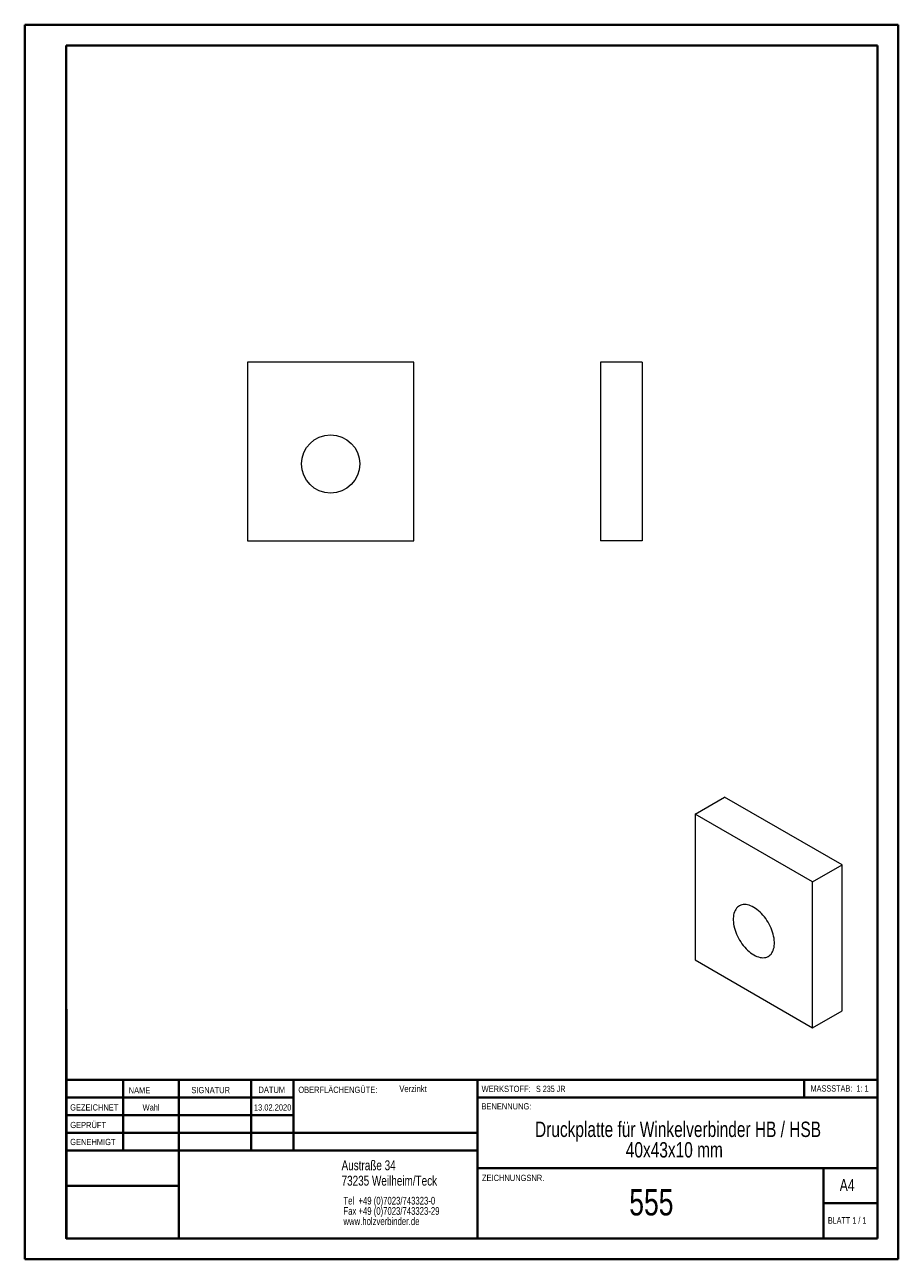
# Model space of a CAD drawing. Header units: millimetres. Extents: x 0 to 210, y 0 to 297.
import ezdxf

# ---------------------------------------------------------------- set-up
doc = ezdxf.new("R2010")
doc.units = ezdxf.units.MM
doc.styles.add('SLDTEXTSTYLE0', font='TXT', dxfattribs={"width": 0.75})
doc.styles.add('SLDTEXTSTYLE1', font='TXT', dxfattribs={"width": 0.681818})
doc.styles.add('SLDTEXTSTYLE2', font='TXT', dxfattribs={"width": 0.7})
doc.styles.add('SLDTEXTSTYLE3', font='TXT', dxfattribs={"width": 0.6875})

# ---------------------------------------------------------------- blocks, each defined once
blk = doc.blocks.new('SW_NOTE_0')
at = {"color": 0, "linetype": 'Continuous', "lineweight": 0, "char_height": 1.8521, "attachment_point": 1, "style": 'SLDTEXTSTYLE0'}
for s, insert in [('Tel  +49 (0)7023/743323-0', (0, 2.39)), ('Fax +49 (0)7023/743323-29', (0, -0.08)), ('www.holzverbinder.de', (0, -2.55))]:
    blk.add_mtext(s, dxfattribs=dict(at, insert=insert))
blk = doc.blocks.new('SW_NOTE_1')
at = {"color": 0, "linetype": 'Continuous', "lineweight": 0, "char_height": 3.7042, "attachment_point": 2, "style": 'SLDTEXTSTYLE0'}
for s, insert in [('Druckplatte für Winkelverbinder HB / HSB', (47.86, 4.77)), ('40x43x10 mm', (46.97, -0.16))]:
    blk.add_mtext(s, dxfattribs=dict(at, insert=insert))

msp = doc.modelspace()

# ---------------------------------------------------------------- linework, layer by layer
at = {"color": 7, "linetype": 'Continuous', "lineweight": 40}
for p, q in [((0.08, 0.21), (0.08, 297.21)), ((0.08, 297.21), (210.08, 297.21)), ((210.08, 0.21), (210.08, 297.21)), ((210.08, 292.21), (210.08, 297.21)), ((10.08, 292.21), (205.08, 292.21)), ((10.08, 5.21), (10.08, 292.21)), ((205.08, 5.21), (205.08, 292.21)), ((10.11, 60.37), (10.11, 5.12)), ((205.08, 43.37), (10.11, 43.37)), ((23.71, 43.37), (23.71, 26.37)), ((37.1, 43.37), (37.1, 5.12)), ((54.51, 43.37), (54.51, 26.37)), ((64.71, 26.37), (64.71, 43.37)), ((108.91, 43.37), (108.91, 5.12)), ((187.47, 39.12), (187.47, 43.37)), ((64.71, 39.1), (10.11, 39.1)), ((205.08, 39.12), (108.91, 39.12)), ((64.71, 34.87), (10.11, 34.87)), ((108.91, 30.62), (10.11, 30.62)), ((108.91, 26.37), (10.11, 26.37)), ((108.91, 22.12), (205.08, 22.12)), ((192.08, 5.21), (192.08, 22.21)), ((37.1, 17.87), (10.11, 17.87)), ((10.11, 13.71), (10.08, 13.71)), ((205.08, 13.71), (192.08, 13.71)), ((10.11, 9.46), (10.08, 9.46)), ((10.08, 5.21), (205.08, 5.21)), ((205.08, 5.21), (180.99, 5.21)), ((0.08, 0.21), (210.08, 0.21))]:
    msp.add_line(p, q, dxfattribs=at)
at = {"color": 7, "linetype": 'Continuous', "lineweight": 15}
for p, q in [((93.61, 216.05), (53.61, 216.05)), ((53.61, 216.05), (53.61, 173.05)), ((93.61, 173.05), (93.61, 216.05)), ((148.5, 216.05), (138.5, 216.05)), ((138.5, 216.05), (138.5, 173.05)), ((148.5, 216.05), (148.5, 173.05)), ((53.61, 173.05), (93.61, 173.05)), ((148.5, 173.05), (138.5, 173.05)), ((161.21, 107.33), (168.28, 111.41)), ((196.56, 95.08), (168.28, 111.41)), ((189.49, 91), (161.21, 107.33)), ((161.21, 107.33), (161.21, 72.22)), ((189.49, 91), (196.56, 95.08)), ((196.56, 59.97), (196.56, 95.08)), ((189.49, 55.89), (189.49, 91)), ((161.21, 72.22), (189.49, 55.89)), ((189.49, 55.89), (196.56, 59.97))]:
    msp.add_line(p, q, dxfattribs=at)
at = {"color": 7, "linetype": 'Continuous', "lineweight": 0}
for p, q in [((64.71, 39.12), (10.11, 39.12)), ((23.71, 5.21), (23.71, 5.12)), ((54.51, 5.21), (54.51, 5.12))]:
    msp.add_line(p, q, dxfattribs=at)
at = {"color": 7, "linetype": 'Continuous', "lineweight": 15, "flags": 128}
msp.add_lwpolyline([(175.35, 73.44), (175.73, 73.24), (176.1, 73.07), (176.48, 72.94), (176.84, 72.85), (177.2, 72.79), (177.54, 72.77), (177.88, 72.78), (178.2, 72.84), (178.5, 72.93), (178.78, 73.06), (179.04, 73.22), (179.29, 73.42), (179.5, 73.65), (179.7, 73.92), (179.87, 74.21), (180.01, 74.54), (180.12, 74.89), (180.21, 75.26), (180.27, 75.66), (180.29, 76.08), (180.29, 76.52), (180.27, 76.97), (180.21, 77.44), (180.12, 77.92), (180.01, 78.4), (179.87, 78.89), (179.7, 79.38), (179.5, 79.87), (179.29, 80.35), (179.04, 80.83), (178.78, 81.29), (178.5, 81.75), (178.2, 82.19), (177.88, 82.61), (177.54, 83.01), (177.2, 83.39), (176.84, 83.74), (176.48, 84.07), (176.1, 84.37), (175.73, 84.64), (175.35, 84.87), (174.97, 85.07), (174.59, 85.24), (174.22, 85.37), (173.86, 85.47), (173.5, 85.53), (173.15, 85.55), (172.82, 85.53), (172.5, 85.48), (172.2, 85.38), (171.92, 85.26), (171.65, 85.09), (171.41, 84.89), (171.19, 84.66), (171, 84.4), (170.83, 84.1), (170.69, 83.78), (170.58, 83.43), (170.49, 83.05), (170.43, 82.65), (170.4, 82.23), (170.4, 81.79), (170.43, 81.34), (170.49, 80.87), (170.58, 80.4), (170.69, 79.91), (170.83, 79.43), (171, 78.94), (171.19, 78.45), (171.41, 77.96), (171.65, 77.49), (171.92, 77.02), (172.2, 76.57), (172.5, 76.13), (172.82, 75.7), (173.15, 75.3), (173.5, 74.92), (173.86, 74.57), (174.22, 74.24), (174.59, 73.94), (174.97, 73.68), (175.35, 73.44)], dxfattribs=at)
at = {"color": 7, "linetype": 'Continuous', "lineweight": 15}
msp.add_circle((73.61, 191.55), 7, dxfattribs=at)

# ---------------------------------------------------------------- block references
at = {"color": 7, "linetype": 'Continuous', "lineweight": 0}
for name, p in [('SW_NOTE_1', (109.27, 28.57)), ('SW_NOTE_0', (76.7, 12.85))]:
    msp.add_blockref(name, p, dxfattribs=at)

# ---------------------------------------------------------------- texts
for s, insert, char_height, attachment_point, style in [('NAME', (25.07, 41.62), 1.5, 1, 'SLDTEXTSTYLE0'), ('SIGNATUR', (40.14, 41.68), 1.5, 1, 'SLDTEXTSTYLE0'), ('DATUM', (56.28, 41.74), 1.5, 1, 'SLDTEXTSTYLE0'), ('OBERFLÄCHENGÜTE:', (65.86, 41.74), 1.5, 1, 'SLDTEXTSTYLE0'), ('Verzinkt', (90.14, 42.03), 1.587, 1, 'SLDTEXTSTYLE0'), ('WERKSTOFF:', (109.91, 41.96), 1.5, 1, 'SLDTEXTSTYLE0'), ('S 235 JR', (122.99, 41.96), 1.5, 1, 'SLDTEXTSTYLE3'), ('MASSSTAB:  1: 1', (188.99, 42.07), 1.5, 1, 'SLDTEXTSTYLE2'), ('GEZEICHNET', (11, 37.51), 1.5, 1, 'SLDTEXTSTYLE0'), ('Wahl', (30.46, 37.5), 1.499, 2, 'SLDTEXTSTYLE0'), ('13.02.2020', (59.68, 37.5), 1.499, 2, 'SLDTEXTSTYLE0'), ('BENENNUNG:', (109.88, 37.77), 1.5, 1, 'SLDTEXTSTYLE0'), ('GEPRÜFT', (11.03, 33.28), 1.5, 1, 'SLDTEXTSTYLE0'), ('GENEHMIGT', (11.02, 29.19), 1.5, 1, 'SLDTEXTSTYLE0'), ('Austraße 34', (76.25, 24.02), 2.3813, 1, 'SLDTEXTSTYLE0'), ('73235 Weilheim/Teck', (76.25, 20.32), 2.3813, 1, 'SLDTEXTSTYLE0'), ('ZEICHNUNGSNR.', (110, 20.55), 1.5, 1, 'SLDTEXTSTYLE0'), ('A4', (196, 19.52), 2.91, 1, 'SLDTEXTSTYLE0'), ('555', (150.72, 17.12), 6.35, 2, 'SLDTEXTSTYLE0'), ('BLATT 1 / 1', (193.16, 10.36), 1.5875, 1, 'SLDTEXTSTYLE1')]:
    msp.add_mtext(s, dxfattribs=dict(at, insert=insert, char_height=char_height, attachment_point=attachment_point, style=style))

doc.saveas('drawing.dxf')
